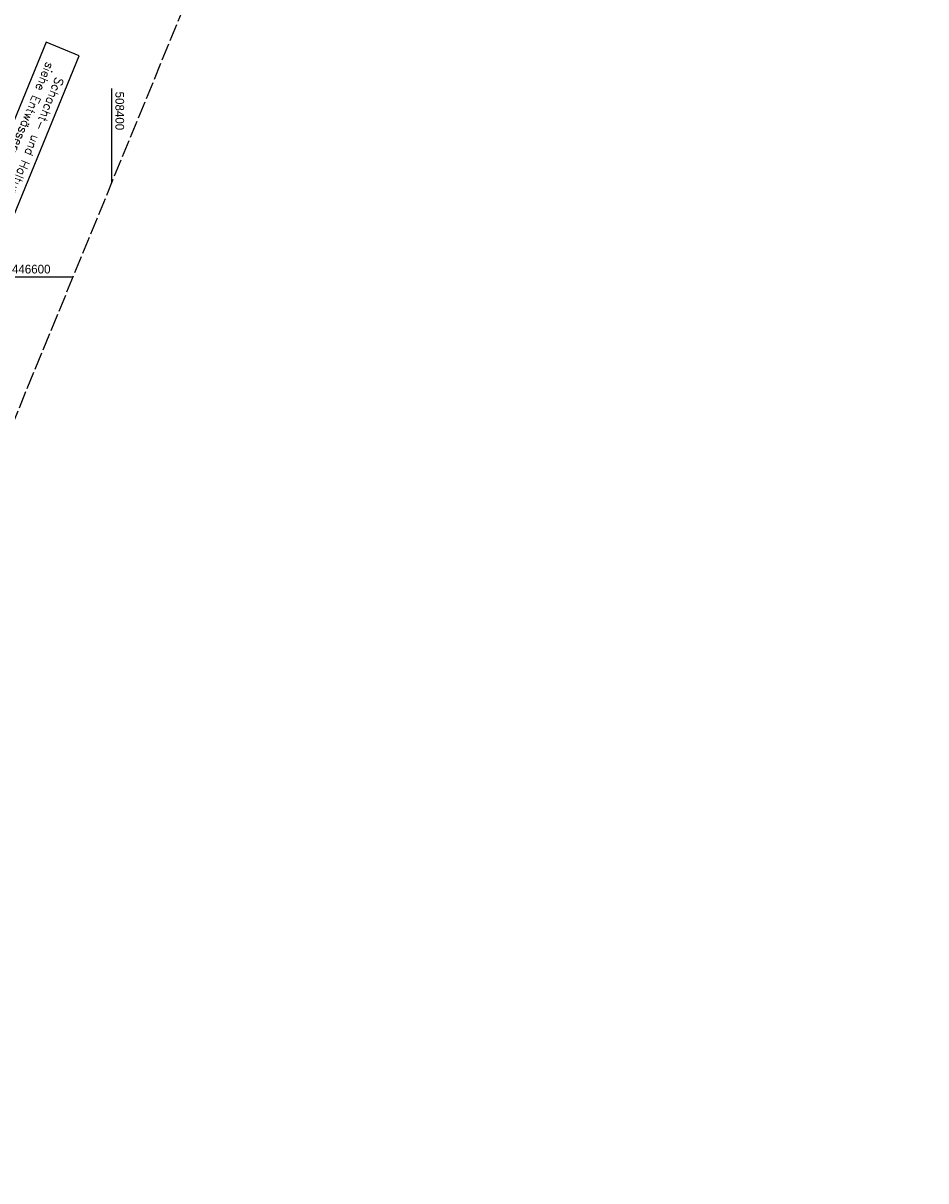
# Model space of a CAD drawing. Extents: x 507875 to 508634, y 446340 to 447363.
# Tile 53 of 71: x 508374 to 508634, y 446340 to 446673. Entities that reach past the tile are written whole.
import ezdxf

# ---------------------------------------------------------------- set-up
doc = ezdxf.new("R2010")
doc.units = 0
doc.header["$LTSCALE"] = 10
doc.header["$MEASUREMENT"] = 0
doc.linetypes.add('LT00', pattern=[0])
doc.linetypes.add('LT14', pattern=[0.6, 0.5, -0.1])
doc.layers.add('--EL_TEXT_KASTEN', color=182, linetype='Continuous')
doc.layers.add('V127_RASTER', color=250, linetype='LT00')
doc.layers.add('-BLATT_127-RAND', color=7, linetype='LT14', plot=False)
doc.styles.add('ROMANS', font='romans.shx', dxfattribs={"width": 0.8})
doc.styles.get("Standard").update_dxf_attribs({"font": 'ARIAL.TTF'})

msp = doc.modelspace()

# ---------------------------------------------------------------- linework, layer by layer
at = {"layer": '--EL_TEXT_KASTEN'}
msp.add_lwpolyline([(508381.09, 446667.4), (508356.19, 446606.83), (508365.65, 446602.94), (508390.55, 446663.51)], close=True, dxfattribs=at)
at = {"layer": '-BLATT_127-RAND'}
msp.add_lwpolyline([(508226.91, 447363.29), (507875.2, 446507.77), (508282.15, 446340.47), (508633.86, 447195.99), (508226.91, 447363.29)], dxfattribs=at)
at = {"layer": 'V127_RASTER'}
for p, q in [((508400, 446627.12), (508400, 446654.14)), ((508370.35, 446600), (508388.85, 446600))]:
    msp.add_line(p, q, dxfattribs=at)

# ---------------------------------------------------------------- texts
at = {"layer": '--EL_TEXT_KASTEN', "insert": (508373.37, 446635.17), "char_height": 2.5, "attachment_point": 5, "rotation": 247.6521, "style": 'ROMANS'}
msp.add_mtext('{\\W1;Schacht- und Haltungsdaten\\Psiehe Entwässerungskatasterplan}', dxfattribs=at)
at = {"layer": 'V127_RASTER', "width": 0.951}
for s, rotation, p in [(' 508400', -89.9984, (508401, 446654.14)), (' 446600', 0.0016, (508370.35, 446601))]:
    msp.add_text(s, height=2.5, rotation=rotation, dxfattribs=at).set_placement(p)

doc.saveas('drawing.dxf')
